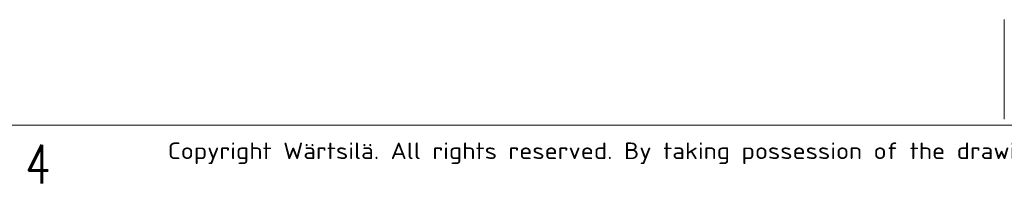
# Model space of a CAD drawing. Header units: inches. Extents: x 0 to 29700, y -16 to 21000.
# Tile 82 of 256: x 8544 to 12988, y -13 to 727. Entities that reach past the tile are written whole.
import ezdxf

# ---------------------------------------------------------------- set-up
doc = ezdxf.new("R2010")
doc.units = ezdxf.units.IN
doc.layers.add('210', color=7, linetype='Continuous', true_color=0xffffff)
doc.layers.add('254', color=7, linetype='Continuous', true_color=0xffffff)
doc.styles.add('iso-1', font='isocp.shx')
doc.styles.add('latin_extended', font='simplex.shx')

msp = doc.modelspace()

# ---------------------------------------------------------------- linework, layer by layer
at = {"layer": '210', "color": 7, "linetype": 'Continuous', "lineweight": 18}
msp.add_line((250, 250), (29450, 250), dxfattribs=at)
at = {"layer": '254', "color": 7, "linetype": 'Continuous', "lineweight": 18}
msp.add_line((12987.927, 277.309), (12987.927, 727.309), dxfattribs=at)

# ---------------------------------------------------------------- texts
at = {"layer": '210', "color": 211, "linetype": 'Continuous', "lineweight": 13, "insert": (9212.46, 73.823), "char_height": 75, "attachment_point": 7, "line_spacing_factor": 0.963855, "style": 'iso-1'}
msp.add_mtext('\\W1.2083;Copyright Wärtsilä. All rights reserved. By taking possession of the drawing the recipient recognizes and honours these rights. Neither the whole nor any part of this drawing may be used in any way for construction, fabrication, marketing or any other', dxfattribs=at)
at = {"layer": '210', "color": 211, "linetype": 'Continuous', "lineweight": 18, "insert": (8569.16, -13.372), "char_height": 175, "attachment_point": 7, "line_spacing_factor": 0.963855, "style": 'latin_extended'}
msp.add_mtext('\\W0.7656;4', dxfattribs=at)

doc.saveas('drawing.dxf')
